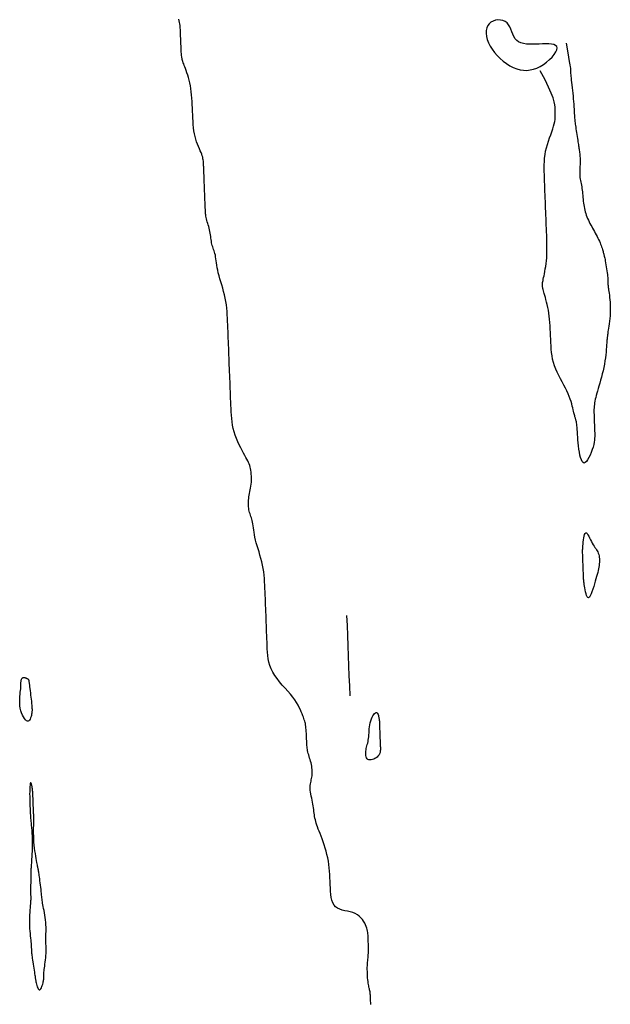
# Model space of a CAD drawing. Header units: millimetres. Extents: x 32690613 to 32693367, y 5343692 to 5344708.
# Tile 122 of 256: x 32692196 to 32692218, y 5344115 to 5344152. Entities that reach past the tile are written whole.
import ezdxf

# ---------------------------------------------------------------- set-up
doc = ezdxf.new("R2010")
doc.units = ezdxf.units.MM
doc.header["$LTSCALE"] = 20
for name, color, linetype in [('02-DGM_HL_494.50', 132, 'Continuous'), ('02-DGM_HL_495.00', 142, 'Continuous'), ('02-DGM_HL_495.50', 152, 'Continuous')]:
    doc.layers.add(name, color=color, linetype=linetype)

msp = doc.modelspace()

# ---------------------------------------------------------------- linework, layer by layer
at = {"layer": '02-DGM_HL_494.50', "elevation": 494.5, "flags": 128}
for points in [[(32692215.026, 5344150.858), (32692214.902, 5344150.854), (32692214.779, 5344150.851), (32692214.66, 5344150.853), (32692214.547, 5344150.861), (32692214.441, 5344150.876), (32692214.344, 5344150.902), (32692214.259, 5344150.94), (32692214.187, 5344150.992), (32692214.129, 5344151.06), (32692214.082, 5344151.14), (32692214.043, 5344151.227), (32692214.008, 5344151.319), (32692213.972, 5344151.411), (32692213.933, 5344151.499), (32692213.886, 5344151.578), (32692213.828, 5344151.646), (32692213.756, 5344151.698), (32692213.673, 5344151.733), (32692213.583, 5344151.753), (32692213.49, 5344151.758), (32692213.397, 5344151.746), (32692213.309, 5344151.719), (32692213.229, 5344151.677), (32692213.162, 5344151.62), (32692213.11, 5344151.548), (32692213.074, 5344151.462), (32692213.054, 5344151.366), (32692213.051, 5344151.261), (32692213.063, 5344151.148), (32692213.091, 5344151.03), (32692213.135, 5344150.909), (32692213.194, 5344150.787), (32692213.269, 5344150.665), (32692213.358, 5344150.546), (32692213.458, 5344150.431), (32692213.567, 5344150.322), (32692213.684, 5344150.221), (32692213.806, 5344150.131), (32692213.932, 5344150.052), (32692214.06, 5344149.987), (32692214.187, 5344149.937), (32692214.313, 5344149.903), (32692214.439, 5344149.884), (32692214.564, 5344149.881), (32692214.689, 5344149.894), (32692214.813, 5344149.922), (32692214.936, 5344149.966), (32692215.059, 5344150.026), (32692215.18, 5344150.1), (32692215.298, 5344150.186), (32692215.407, 5344150.28), (32692215.504, 5344150.377), (32692215.585, 5344150.473), (32692215.648, 5344150.565), (32692215.687, 5344150.648), (32692215.699, 5344150.718), (32692215.682, 5344150.772), (32692215.638, 5344150.812), (32692215.571, 5344150.839), (32692215.485, 5344150.856), (32692215.384, 5344150.864), (32692215.271, 5344150.865), (32692215.151, 5344150.863)], [(32692216.76, 5344132.641), (32692216.784, 5344132.638), (32692216.811, 5344132.614), (32692216.84, 5344132.572), (32692216.871, 5344132.518), (32692216.904, 5344132.455), (32692216.937, 5344132.387), (32692216.97, 5344132.319), (32692217.004, 5344132.255), (32692217.038, 5344132.197), (32692217.07, 5344132.146), (32692217.102, 5344132.1), (32692217.132, 5344132.057), (32692217.16, 5344132.015), (32692217.185, 5344131.975), (32692217.208, 5344131.933), (32692217.227, 5344131.888), (32692217.243, 5344131.84), (32692217.255, 5344131.788), (32692217.263, 5344131.734), (32692217.268, 5344131.676), (32692217.27, 5344131.617), (32692217.269, 5344131.556), (32692217.265, 5344131.494), (32692217.259, 5344131.431), (32692217.249, 5344131.368), (32692217.238, 5344131.304), (32692217.223, 5344131.237), (32692217.206, 5344131.168), (32692217.187, 5344131.095), (32692217.165, 5344131.017), (32692217.141, 5344130.933), (32692217.115, 5344130.841), (32692217.086, 5344130.743), (32692217.056, 5344130.642), (32692217.024, 5344130.542), (32692216.992, 5344130.448), (32692216.96, 5344130.365), (32692216.928, 5344130.298), (32692216.897, 5344130.25), (32692216.868, 5344130.227), (32692216.841, 5344130.232), (32692216.816, 5344130.261), (32692216.793, 5344130.31), (32692216.772, 5344130.372), (32692216.753, 5344130.443), (32692216.737, 5344130.518), (32692216.724, 5344130.592), (32692216.712, 5344130.659), (32692216.703, 5344130.715), (32692216.696, 5344130.762), (32692216.691, 5344130.8), (32692216.687, 5344130.83), (32692216.685, 5344130.855), (32692216.683, 5344130.875), (32692216.682, 5344130.892), (32692216.681, 5344130.908), (32692216.681, 5344130.924), (32692216.68, 5344130.941), (32692216.679, 5344130.961), (32692216.678, 5344130.986), (32692216.677, 5344131.016), (32692216.676, 5344131.054), (32692216.674, 5344131.101), (32692216.672, 5344131.158), (32692216.669, 5344131.226), (32692216.666, 5344131.302), (32692216.663, 5344131.385), (32692216.66, 5344131.47), (32692216.656, 5344131.555), (32692216.653, 5344131.638), (32692216.65, 5344131.714), (32692216.647, 5344131.782), (32692216.645, 5344131.839), (32692216.644, 5344131.888), (32692216.643, 5344131.93), (32692216.643, 5344131.97), (32692216.644, 5344132.009), (32692216.646, 5344132.052), (32692216.649, 5344132.1), (32692216.653, 5344132.158), (32692216.66, 5344132.226), (32692216.667, 5344132.301), (32692216.677, 5344132.378), (32692216.689, 5344132.454), (32692216.703, 5344132.522), (32692216.719, 5344132.58), (32692216.738, 5344132.621)]]:
    msp.add_lwpolyline(points, close=True, dxfattribs=at)
msp.add_lwpolyline([(32692216.026, 5344150.898), (32692216.074, 5344150.603), (32692216.113, 5344150.377), (32692216.142, 5344150.21), (32692216.163, 5344150.091), (32692216.177, 5344150.011), (32692216.186, 5344149.962), (32692216.191, 5344149.932), (32692216.194, 5344149.913), (32692216.195, 5344149.895), (32692216.195, 5344149.877), (32692216.195, 5344149.857), (32692216.195, 5344149.833), (32692216.196, 5344149.803), (32692216.197, 5344149.765), (32692216.2, 5344149.719), (32692216.205, 5344149.663), (32692216.212, 5344149.595), (32692216.221, 5344149.516), (32692216.232, 5344149.429), (32692216.243, 5344149.335), (32692216.255, 5344149.235), (32692216.267, 5344149.132), (32692216.278, 5344149.027), (32692216.288, 5344148.921), (32692216.297, 5344148.817), (32692216.305, 5344148.715), (32692216.311, 5344148.616), (32692216.317, 5344148.521), (32692216.322, 5344148.432), (32692216.327, 5344148.35), (32692216.331, 5344148.274), (32692216.335, 5344148.208), (32692216.338, 5344148.149), (32692216.342, 5344148.099), (32692216.347, 5344148.053), (32692216.351, 5344148.01), (32692216.357, 5344147.968), (32692216.362, 5344147.925), (32692216.369, 5344147.878), (32692216.377, 5344147.826), (32692216.386, 5344147.766), (32692216.396, 5344147.7), (32692216.407, 5344147.631), (32692216.418, 5344147.558), (32692216.429, 5344147.485), (32692216.439, 5344147.413), (32692216.45, 5344147.343), (32692216.46, 5344147.278), (32692216.469, 5344147.219), (32692216.477, 5344147.165), (32692216.484, 5344147.116), (32692216.491, 5344147.07), (32692216.498, 5344147.026), (32692216.504, 5344146.984), (32692216.51, 5344146.943), (32692216.517, 5344146.901), (32692216.523, 5344146.859), (32692216.529, 5344146.814), (32692216.535, 5344146.768), (32692216.541, 5344146.72), (32692216.545, 5344146.669), (32692216.549, 5344146.616), (32692216.551, 5344146.559), (32692216.551, 5344146.498), (32692216.55, 5344146.434), (32692216.547, 5344146.366), (32692216.544, 5344146.297), (32692216.54, 5344146.226), (32692216.537, 5344146.155), (32692216.536, 5344146.085), (32692216.536, 5344146.017), (32692216.539, 5344145.951), (32692216.544, 5344145.889), (32692216.552, 5344145.83), (32692216.562, 5344145.772), (32692216.573, 5344145.715), (32692216.585, 5344145.659), (32692216.597, 5344145.602), (32692216.608, 5344145.544), (32692216.618, 5344145.483), (32692216.627, 5344145.42), (32692216.635, 5344145.353), (32692216.641, 5344145.285), (32692216.648, 5344145.215), (32692216.654, 5344145.145), (32692216.66, 5344145.074), (32692216.667, 5344145.004), (32692216.676, 5344144.935), (32692216.685, 5344144.867), (32692216.696, 5344144.801), (32692216.71, 5344144.736), (32692216.724, 5344144.672), (32692216.741, 5344144.609), (32692216.76, 5344144.547), (32692216.781, 5344144.485), (32692216.804, 5344144.423), (32692216.829, 5344144.361), (32692216.857, 5344144.3), (32692216.886, 5344144.239), (32692216.917, 5344144.177), (32692216.949, 5344144.116), (32692216.981, 5344144.055), (32692217.015, 5344143.993), (32692217.048, 5344143.932), (32692217.082, 5344143.871), (32692217.115, 5344143.81), (32692217.148, 5344143.749), (32692217.18, 5344143.689), (32692217.21, 5344143.629), (32692217.239, 5344143.571), (32692217.266, 5344143.513), (32692217.291, 5344143.456), (32692217.313, 5344143.401), (32692217.333, 5344143.348), (32692217.35, 5344143.297), (32692217.366, 5344143.248), (32692217.38, 5344143.203), (32692217.392, 5344143.161), (32692217.403, 5344143.123), (32692217.413, 5344143.09), (32692217.421, 5344143.061), (32692217.429, 5344143.035), (32692217.436, 5344143.01), (32692217.444, 5344142.985), (32692217.451, 5344142.956), (32692217.459, 5344142.923), (32692217.467, 5344142.882), (32692217.477, 5344142.834), (32692217.488, 5344142.775), (32692217.5, 5344142.708), (32692217.512, 5344142.635), (32692217.525, 5344142.558), (32692217.537, 5344142.481), (32692217.548, 5344142.404), (32692217.558, 5344142.332), (32692217.566, 5344142.266), (32692217.572, 5344142.208), (32692217.576, 5344142.157), (32692217.579, 5344142.113), (32692217.581, 5344142.074), (32692217.582, 5344142.04), (32692217.582, 5344142.009), (32692217.583, 5344141.979), (32692217.583, 5344141.952), (32692217.585, 5344141.924), (32692217.587, 5344141.895), (32692217.59, 5344141.863), (32692217.594, 5344141.829), (32692217.599, 5344141.791), (32692217.605, 5344141.746), (32692217.612, 5344141.696), (32692217.62, 5344141.638), (32692217.629, 5344141.571), (32692217.639, 5344141.497), (32692217.648, 5344141.416), (32692217.657, 5344141.329), (32692217.665, 5344141.237), (32692217.671, 5344141.14), (32692217.674, 5344141.041), (32692217.674, 5344140.938), (32692217.67, 5344140.834), (32692217.663, 5344140.73), (32692217.653, 5344140.628), (32692217.642, 5344140.529), (32692217.63, 5344140.435), (32692217.618, 5344140.348), (32692217.606, 5344140.269), (32692217.596, 5344140.201), (32692217.588, 5344140.143), (32692217.581, 5344140.097), (32692217.576, 5344140.059), (32692217.572, 5344140.028), (32692217.569, 5344140.004), (32692217.567, 5344139.985), (32692217.566, 5344139.969), (32692217.564, 5344139.955), (32692217.562, 5344139.941), (32692217.56, 5344139.927), (32692217.558, 5344139.909), (32692217.556, 5344139.887), (32692217.553, 5344139.859), (32692217.55, 5344139.823), (32692217.546, 5344139.778), (32692217.542, 5344139.721), (32692217.537, 5344139.652), (32692217.531, 5344139.572), (32692217.524, 5344139.481), (32692217.515, 5344139.383), (32692217.504, 5344139.276), (32692217.49, 5344139.165), (32692217.474, 5344139.048), (32692217.454, 5344138.929), (32692217.43, 5344138.808), (32692217.403, 5344138.687), (32692217.375, 5344138.566), (32692217.344, 5344138.448), (32692217.313, 5344138.333), (32692217.282, 5344138.222), (32692217.252, 5344138.116), (32692217.224, 5344138.018), (32692217.197, 5344137.927), (32692217.173, 5344137.843), (32692217.152, 5344137.764), (32692217.132, 5344137.691), (32692217.115, 5344137.622), (32692217.101, 5344137.556), (32692217.089, 5344137.491), (32692217.08, 5344137.428), (32692217.073, 5344137.366), (32692217.069, 5344137.303), (32692217.066, 5344137.24), (32692217.065, 5344137.178), (32692217.066, 5344137.115), (32692217.067, 5344137.053), (32692217.069, 5344136.99), (32692217.072, 5344136.928), (32692217.074, 5344136.865), (32692217.077, 5344136.803), (32692217.079, 5344136.74), (32692217.082, 5344136.678), (32692217.084, 5344136.615), (32692217.086, 5344136.553), (32692217.089, 5344136.491), (32692217.091, 5344136.428), (32692217.094, 5344136.365), (32692217.095, 5344136.302), (32692217.094, 5344136.236), (32692217.091, 5344136.167), (32692217.084, 5344136.095), (32692217.072, 5344136.017), (32692217.055, 5344135.933), (32692217.031, 5344135.842), (32692217, 5344135.744), (32692216.963, 5344135.643), (32692216.921, 5344135.543), (32692216.876, 5344135.45), (32692216.83, 5344135.369), (32692216.784, 5344135.305), (32692216.739, 5344135.262), (32692216.697, 5344135.245), (32692216.659, 5344135.259), (32692216.625, 5344135.299), (32692216.595, 5344135.363), (32692216.568, 5344135.446), (32692216.545, 5344135.543), (32692216.525, 5344135.651), (32692216.508, 5344135.765), (32692216.493, 5344135.881), (32692216.481, 5344135.995), (32692216.47, 5344136.106), (32692216.462, 5344136.213), (32692216.454, 5344136.314), (32692216.448, 5344136.408), (32692216.442, 5344136.495), (32692216.436, 5344136.573), (32692216.43, 5344136.641), (32692216.424, 5344136.698), (32692216.417, 5344136.745), (32692216.41, 5344136.784), (32692216.403, 5344136.817), (32692216.396, 5344136.846), (32692216.388, 5344136.871), (32692216.38, 5344136.895), (32692216.373, 5344136.918), (32692216.365, 5344136.944), (32692216.357, 5344136.971), (32692216.349, 5344137.002), (32692216.34, 5344137.037), (32692216.33, 5344137.076), (32692216.319, 5344137.121), (32692216.307, 5344137.173), (32692216.293, 5344137.231), (32692216.277, 5344137.297), (32692216.258, 5344137.37), (32692216.236, 5344137.449), (32692216.211, 5344137.535), (32692216.181, 5344137.627), (32692216.146, 5344137.724), (32692216.104, 5344137.825), (32692216.057, 5344137.931), (32692216.002, 5344138.04), (32692215.943, 5344138.152), (32692215.881, 5344138.267), (32692215.817, 5344138.385), (32692215.755, 5344138.505), (32692215.695, 5344138.626), (32692215.641, 5344138.748), (32692215.595, 5344138.872), (32692215.557, 5344138.995), (32692215.527, 5344139.119), (32692215.505, 5344139.243), (32692215.488, 5344139.368), (32692215.476, 5344139.492), (32692215.467, 5344139.617), (32692215.461, 5344139.742), (32692215.456, 5344139.867), (32692215.451, 5344139.992), (32692215.446, 5344140.116), (32692215.439, 5344140.24), (32692215.432, 5344140.362), (32692215.424, 5344140.483), (32692215.413, 5344140.602), (32692215.4, 5344140.718), (32692215.385, 5344140.831), (32692215.366, 5344140.942), (32692215.346, 5344141.048), (32692215.324, 5344141.149), (32692215.301, 5344141.245), (32692215.278, 5344141.335), (32692215.255, 5344141.418), (32692215.234, 5344141.492), (32692215.215, 5344141.559), (32692215.198, 5344141.616), (32692215.184, 5344141.665), (32692215.172, 5344141.708), (32692215.162, 5344141.744), (32692215.155, 5344141.776), (32692215.15, 5344141.805), (32692215.146, 5344141.831), (32692215.145, 5344141.856), (32692215.144, 5344141.881), (32692215.146, 5344141.908), (32692215.149, 5344141.937), (32692215.154, 5344141.969), (32692215.16, 5344142.006), (32692215.169, 5344142.05), (32692215.179, 5344142.1), (32692215.191, 5344142.158), (32692215.205, 5344142.226), (32692215.221, 5344142.302), (32692215.237, 5344142.386), (32692215.253, 5344142.478), (32692215.268, 5344142.575), (32692215.282, 5344142.678), (32692215.294, 5344142.785), (32692215.304, 5344142.897), (32692215.311, 5344143.011), (32692215.314, 5344143.128), (32692215.316, 5344143.247), (32692215.315, 5344143.368), (32692215.312, 5344143.491), (32692215.309, 5344143.615), (32692215.304, 5344143.739), (32692215.3, 5344143.864), (32692215.295, 5344143.989), (32692215.29, 5344144.114), (32692215.285, 5344144.239), (32692215.28, 5344144.363), (32692215.275, 5344144.488), (32692215.27, 5344144.613), (32692215.265, 5344144.738), (32692215.261, 5344144.863), (32692215.256, 5344144.988), (32692215.251, 5344145.113), (32692215.246, 5344145.238), (32692215.241, 5344145.363), (32692215.236, 5344145.488), (32692215.231, 5344145.612), (32692215.226, 5344145.737), (32692215.222, 5344145.862), (32692215.217, 5344145.987), (32692215.213, 5344146.112), (32692215.211, 5344146.237), (32692215.212, 5344146.362), (32692215.217, 5344146.488), (32692215.227, 5344146.613), (32692215.243, 5344146.739), (32692215.266, 5344146.865), (32692215.296, 5344146.991), (32692215.332, 5344147.116), (32692215.371, 5344147.24), (32692215.413, 5344147.36), (32692215.455, 5344147.477), (32692215.495, 5344147.589), (32692215.532, 5344147.695), (32692215.563, 5344147.794), (32692215.587, 5344147.885), (32692215.604, 5344147.969), (32692215.616, 5344148.049), (32692215.623, 5344148.124), (32692215.626, 5344148.198), (32692215.626, 5344148.271), (32692215.625, 5344148.345), (32692215.622, 5344148.422), (32692215.618, 5344148.503), (32692215.607, 5344148.596), (32692215.584, 5344148.71), (32692215.543, 5344148.851), (32692215.476, 5344149.029), (32692215.378, 5344149.251), (32692215.244, 5344149.525), (32692215.065, 5344149.859)], dxfattribs=at)
at = {"layer": '02-DGM_HL_495.00', "elevation": 495, "flags": 128}
for points in [[(32692208.752, 5344115.063), (32692208.75, 5344115.132), (32692208.747, 5344115.197), (32692208.745, 5344115.257), (32692208.742, 5344115.312), (32692208.74, 5344115.363), (32692208.737, 5344115.411), (32692208.734, 5344115.454), (32692208.73, 5344115.496), (32692208.725, 5344115.534), (32692208.719, 5344115.571), (32692208.711, 5344115.607), (32692208.703, 5344115.643), (32692208.694, 5344115.679), (32692208.685, 5344115.718), (32692208.676, 5344115.76), (32692208.666, 5344115.806), (32692208.658, 5344115.858), (32692208.65, 5344115.916), (32692208.642, 5344115.982), (32692208.636, 5344116.054), (32692208.631, 5344116.13), (32692208.628, 5344116.209), (32692208.625, 5344116.288), (32692208.624, 5344116.367), (32692208.624, 5344116.442), (32692208.626, 5344116.513), (32692208.63, 5344116.578), (32692208.634, 5344116.638), (32692208.639, 5344116.694), (32692208.645, 5344116.748), (32692208.651, 5344116.802), (32692208.656, 5344116.856), (32692208.66, 5344116.913), (32692208.664, 5344116.973), (32692208.666, 5344117.038), (32692208.667, 5344117.107), (32692208.666, 5344117.178), (32692208.665, 5344117.251), (32692208.663, 5344117.324), (32692208.661, 5344117.395), (32692208.659, 5344117.464), (32692208.656, 5344117.529), (32692208.654, 5344117.589), (32692208.651, 5344117.645), (32692208.646, 5344117.698), (32692208.64, 5344117.751), (32692208.632, 5344117.803), (32692208.62, 5344117.856), (32692208.604, 5344117.911), (32692208.583, 5344117.971), (32692208.557, 5344118.035), (32692208.525, 5344118.101), (32692208.486, 5344118.169), (32692208.441, 5344118.236), (32692208.387, 5344118.3), (32692208.326, 5344118.359), (32692208.255, 5344118.412), (32692208.175, 5344118.455), (32692208.086, 5344118.489), (32692207.989, 5344118.515), (32692207.889, 5344118.537), (32692207.789, 5344118.558), (32692207.691, 5344118.582), (32692207.598, 5344118.612), (32692207.514, 5344118.652), (32692207.443, 5344118.705), (32692207.385, 5344118.772), (32692207.34, 5344118.854), (32692207.307, 5344118.948), (32692207.283, 5344119.053), (32692207.267, 5344119.165), (32692207.256, 5344119.284), (32692207.249, 5344119.406), (32692207.243, 5344119.531), (32692207.238, 5344119.656), (32692207.233, 5344119.781), (32692207.226, 5344119.905), (32692207.217, 5344120.03), (32692207.206, 5344120.155), (32692207.191, 5344120.279), (32692207.172, 5344120.404), (32692207.149, 5344120.528), (32692207.121, 5344120.652), (32692207.088, 5344120.774), (32692207.053, 5344120.895), (32692207.015, 5344121.013), (32692206.976, 5344121.126), (32692206.938, 5344121.235), (32692206.899, 5344121.338), (32692206.863, 5344121.434), (32692206.83, 5344121.523), (32692206.799, 5344121.605), (32692206.772, 5344121.681), (32692206.747, 5344121.753), (32692206.724, 5344121.82), (32692206.705, 5344121.885), (32692206.688, 5344121.948), (32692206.674, 5344122.01), (32692206.662, 5344122.073), (32692206.653, 5344122.135), (32692206.644, 5344122.198), (32692206.636, 5344122.263), (32692206.628, 5344122.328), (32692206.62, 5344122.395), (32692206.61, 5344122.464), (32692206.598, 5344122.536), (32692206.583, 5344122.609), (32692206.567, 5344122.684), (32692206.551, 5344122.76), (32692206.534, 5344122.835), (32692206.519, 5344122.91), (32692206.506, 5344122.982), (32692206.497, 5344123.05), (32692206.492, 5344123.115), (32692206.492, 5344123.175), (32692206.496, 5344123.231), (32692206.504, 5344123.284), (32692206.515, 5344123.335), (32692206.526, 5344123.385), (32692206.538, 5344123.434), (32692206.549, 5344123.483), (32692206.559, 5344123.535), (32692206.566, 5344123.588), (32692206.57, 5344123.644), (32692206.572, 5344123.702), (32692206.571, 5344123.761), (32692206.567, 5344123.822), (32692206.561, 5344123.883), (32692206.552, 5344123.945), (32692206.54, 5344124.007), (32692206.526, 5344124.069), (32692206.51, 5344124.13), (32692206.493, 5344124.191), (32692206.475, 5344124.251), (32692206.457, 5344124.309), (32692206.44, 5344124.366), (32692206.425, 5344124.421), (32692206.411, 5344124.474), (32692206.4, 5344124.525), (32692206.391, 5344124.574), (32692206.384, 5344124.622), (32692206.379, 5344124.671), (32692206.375, 5344124.721), (32692206.372, 5344124.774), (32692206.369, 5344124.829), (32692206.367, 5344124.889), (32692206.364, 5344124.954), (32692206.361, 5344125.023), (32692206.358, 5344125.094), (32692206.354, 5344125.165), (32692206.35, 5344125.236), (32692206.345, 5344125.305), (32692206.339, 5344125.37), (32692206.332, 5344125.43), (32692206.324, 5344125.484), (32692206.315, 5344125.534), (32692206.304, 5344125.58), (32692206.291, 5344125.625), (32692206.277, 5344125.671), (32692206.26, 5344125.719), (32692206.241, 5344125.771), (32692206.219, 5344125.829), (32692206.194, 5344125.894), (32692206.165, 5344125.967), (32692206.131, 5344126.046), (32692206.091, 5344126.131), (32692206.043, 5344126.222), (32692205.987, 5344126.318), (32692205.921, 5344126.419), (32692205.844, 5344126.523), (32692205.757, 5344126.631), (32692205.661, 5344126.742), (32692205.559, 5344126.856), (32692205.457, 5344126.972), (32692205.356, 5344127.09), (32692205.261, 5344127.21), (32692205.174, 5344127.331), (32692205.099, 5344127.453), (32692205.039, 5344127.576), (32692204.993, 5344127.699), (32692204.959, 5344127.823), (32692204.934, 5344127.947), (32692204.917, 5344128.071), (32692204.906, 5344128.196), (32692204.899, 5344128.321), (32692204.894, 5344128.446), (32692204.889, 5344128.571), (32692204.884, 5344128.696), (32692204.879, 5344128.821), (32692204.874, 5344128.945), (32692204.869, 5344129.07), (32692204.864, 5344129.195), (32692204.859, 5344129.32), (32692204.855, 5344129.445), (32692204.85, 5344129.57), (32692204.845, 5344129.695), (32692204.84, 5344129.82), (32692204.835, 5344129.945), (32692204.83, 5344130.07), (32692204.825, 5344130.194), (32692204.82, 5344130.319), (32692204.816, 5344130.444), (32692204.811, 5344130.569), (32692204.805, 5344130.694), (32692204.798, 5344130.819), (32692204.789, 5344130.944), (32692204.778, 5344131.068), (32692204.763, 5344131.193), (32692204.744, 5344131.317), (32692204.721, 5344131.441), (32692204.693, 5344131.565), (32692204.661, 5344131.688), (32692204.626, 5344131.81), (32692204.591, 5344131.93), (32692204.555, 5344132.047), (32692204.521, 5344132.161), (32692204.489, 5344132.271), (32692204.462, 5344132.376), (32692204.44, 5344132.477), (32692204.422, 5344132.573), (32692204.407, 5344132.664), (32692204.395, 5344132.749), (32692204.385, 5344132.829), (32692204.375, 5344132.905), (32692204.365, 5344132.975), (32692204.353, 5344133.039), (32692204.339, 5344133.099), (32692204.323, 5344133.154), (32692204.306, 5344133.206), (32692204.289, 5344133.256), (32692204.271, 5344133.304), (32692204.255, 5344133.352), (32692204.239, 5344133.401), (32692204.225, 5344133.451), (32692204.214, 5344133.504), (32692204.206, 5344133.56), (32692204.199, 5344133.617), (32692204.196, 5344133.676), (32692204.195, 5344133.737), (32692204.196, 5344133.798), (32692204.2, 5344133.86), (32692204.207, 5344133.923), (32692204.216, 5344133.986), (32692204.227, 5344134.049), (32692204.24, 5344134.114), (32692204.253, 5344134.179), (32692204.266, 5344134.245), (32692204.278, 5344134.313), (32692204.289, 5344134.383), (32692204.297, 5344134.455), (32692204.304, 5344134.529), (32692204.307, 5344134.605), (32692204.308, 5344134.682), (32692204.306, 5344134.758), (32692204.302, 5344134.832), (32692204.296, 5344134.904), (32692204.286, 5344134.973), (32692204.275, 5344135.038), (32692204.261, 5344135.097), (32692204.244, 5344135.154), (32692204.224, 5344135.209), (32692204.2, 5344135.264), (32692204.172, 5344135.322), (32692204.14, 5344135.384), (32692204.103, 5344135.453), (32692204.061, 5344135.53), (32692204.013, 5344135.616), (32692203.962, 5344135.712), (32692203.908, 5344135.815), (32692203.854, 5344135.925), (32692203.801, 5344136.04), (32692203.751, 5344136.159), (32692203.705, 5344136.281), (32692203.665, 5344136.404), (32692203.633, 5344136.528), (32692203.607, 5344136.652), (32692203.588, 5344136.776), (32692203.573, 5344136.901), (32692203.562, 5344137.025), (32692203.554, 5344137.15), (32692203.548, 5344137.275), (32692203.543, 5344137.4), (32692203.538, 5344137.525), (32692203.533, 5344137.65), (32692203.528, 5344137.775), (32692203.523, 5344137.9), (32692203.519, 5344138.024), (32692203.514, 5344138.149), (32692203.509, 5344138.274), (32692203.504, 5344138.399), (32692203.499, 5344138.524), (32692203.494, 5344138.649), (32692203.489, 5344138.774), (32692203.484, 5344138.899), (32692203.48, 5344139.024), (32692203.475, 5344139.149), (32692203.47, 5344139.273), (32692203.465, 5344139.398), (32692203.46, 5344139.523), (32692203.455, 5344139.648), (32692203.45, 5344139.773), (32692203.445, 5344139.898), (32692203.441, 5344140.023), (32692203.436, 5344140.148), (32692203.431, 5344140.273), (32692203.426, 5344140.398), (32692203.421, 5344140.523), (32692203.415, 5344140.647), (32692203.408, 5344140.772), (32692203.399, 5344140.897), (32692203.388, 5344141.022), (32692203.373, 5344141.146), (32692203.355, 5344141.27), (32692203.331, 5344141.395), (32692203.303, 5344141.519), (32692203.271, 5344141.642), (32692203.237, 5344141.763), (32692203.201, 5344141.883), (32692203.165, 5344142), (32692203.131, 5344142.114), (32692203.1, 5344142.224), (32692203.072, 5344142.33), (32692203.05, 5344142.43), (32692203.032, 5344142.526), (32692203.018, 5344142.617), (32692203.006, 5344142.702), (32692202.995, 5344142.783), (32692202.985, 5344142.858), (32692202.975, 5344142.928), (32692202.963, 5344142.993), (32692202.949, 5344143.052), (32692202.933, 5344143.107), (32692202.917, 5344143.159), (32692202.899, 5344143.209), (32692202.882, 5344143.257), (32692202.865, 5344143.305), (32692202.849, 5344143.354), (32692202.836, 5344143.405), (32692202.825, 5344143.458), (32692202.815, 5344143.513), (32692202.807, 5344143.57), (32692202.799, 5344143.629), (32692202.792, 5344143.689), (32692202.783, 5344143.75), (32692202.774, 5344143.812), (32692202.762, 5344143.874), (32692202.748, 5344143.936), (32692202.732, 5344143.998), (32692202.715, 5344144.059), (32692202.697, 5344144.118), (32692202.679, 5344144.177), (32692202.662, 5344144.234), (32692202.646, 5344144.289), (32692202.632, 5344144.342), (32692202.621, 5344144.392), (32692202.612, 5344144.441), (32692202.606, 5344144.49), (32692202.6, 5344144.539), (32692202.596, 5344144.589), (32692202.593, 5344144.641), (32692202.591, 5344144.697), (32692202.588, 5344144.757), (32692202.586, 5344144.822), (32692202.583, 5344144.892), (32692202.58, 5344144.965), (32692202.577, 5344145.042), (32692202.574, 5344145.121), (32692202.571, 5344145.202), (32692202.568, 5344145.285), (32692202.565, 5344145.368), (32692202.561, 5344145.451), (32692202.558, 5344145.533), (32692202.555, 5344145.615), (32692202.552, 5344145.694), (32692202.549, 5344145.771), (32692202.546, 5344145.844), (32692202.543, 5344145.913), (32692202.541, 5344145.978), (32692202.538, 5344146.038), (32692202.536, 5344146.094), (32692202.534, 5344146.145), (32692202.532, 5344146.194), (32692202.53, 5344146.239), (32692202.529, 5344146.283), (32692202.527, 5344146.325), (32692202.525, 5344146.367), (32692202.524, 5344146.409), (32692202.521, 5344146.451), (32692202.518, 5344146.495), (32692202.512, 5344146.54), (32692202.503, 5344146.588), (32692202.491, 5344146.639), (32692202.475, 5344146.694), (32692202.455, 5344146.753), (32692202.429, 5344146.818), (32692202.399, 5344146.887), (32692202.367, 5344146.961), (32692202.332, 5344147.041), (32692202.298, 5344147.125), (32692202.265, 5344147.215), (32692202.234, 5344147.31), (32692202.207, 5344147.411), (32692202.184, 5344147.517), (32692202.166, 5344147.627), (32692202.152, 5344147.742), (32692202.14, 5344147.86), (32692202.132, 5344147.981), (32692202.125, 5344148.104), (32692202.119, 5344148.228), (32692202.114, 5344148.352), (32692202.109, 5344148.477), (32692202.104, 5344148.602), (32692202.098, 5344148.725), (32692202.09, 5344148.847), (32692202.08, 5344148.966), (32692202.068, 5344149.084), (32692202.053, 5344149.198), (32692202.035, 5344149.308), (32692202.014, 5344149.415), (32692201.989, 5344149.517), (32692201.962, 5344149.614), (32692201.935, 5344149.706), (32692201.906, 5344149.792), (32692201.878, 5344149.871), (32692201.852, 5344149.944), (32692201.827, 5344150.009), (32692201.805, 5344150.067), (32692201.786, 5344150.119), (32692201.77, 5344150.165), (32692201.755, 5344150.206), (32692201.743, 5344150.245), (32692201.733, 5344150.281), (32692201.724, 5344150.317), (32692201.716, 5344150.352), (32692201.71, 5344150.389), (32692201.705, 5344150.428), (32692201.701, 5344150.469), (32692201.698, 5344150.513), (32692201.695, 5344150.56), (32692201.693, 5344150.611), (32692201.69, 5344150.667), (32692201.688, 5344150.727), (32692201.685, 5344150.791), (32692201.683, 5344150.86), (32692201.68, 5344150.931), (32692201.677, 5344151.004), (32692201.674, 5344151.077), (32692201.671, 5344151.148), (32692201.669, 5344151.217), (32692201.666, 5344151.282), (32692201.664, 5344151.342), (32692201.661, 5344151.398), (32692201.658, 5344151.451), (32692201.654, 5344151.504), (32692201.649, 5344151.556), (32692201.642, 5344151.609), (32692201.633, 5344151.665), (32692201.621, 5344151.725), (32692201.607, 5344151.789)], [(32692207.852, 5344129.562), (32692207.867, 5344129.187), (32692207.882, 5344128.813), (32692207.896, 5344128.438), (32692207.911, 5344128.063), (32692207.925, 5344127.689), (32692207.94, 5344127.314), (32692207.955, 5344126.939), (32692207.969, 5344126.564)]]:
    msp.add_lwpolyline(points, dxfattribs=at)
msp.add_lwpolyline([(32692208.987, 5344124.286), (32692208.949, 5344124.258), (32692208.907, 5344124.233), (32692208.861, 5344124.212), (32692208.814, 5344124.195), (32692208.767, 5344124.184), (32692208.722, 5344124.181), (32692208.681, 5344124.186), (32692208.646, 5344124.2), (32692208.617, 5344124.225), (32692208.596, 5344124.259), (32692208.58, 5344124.3), (32692208.57, 5344124.347), (32692208.566, 5344124.398), (32692208.565, 5344124.451), (32692208.569, 5344124.505), (32692208.576, 5344124.559), (32692208.586, 5344124.61), (32692208.597, 5344124.66), (32692208.61, 5344124.709), (32692208.624, 5344124.759), (32692208.637, 5344124.81), (32692208.65, 5344124.863), (32692208.661, 5344124.919), (32692208.671, 5344124.98), (32692208.677, 5344125.045), (32692208.682, 5344125.114), (32692208.687, 5344125.187), (32692208.691, 5344125.262), (32692208.697, 5344125.338), (32692208.705, 5344125.415), (32692208.716, 5344125.491), (32692208.731, 5344125.566), (32692208.752, 5344125.638), (32692208.776, 5344125.706), (32692208.804, 5344125.769), (32692208.834, 5344125.825), (32692208.864, 5344125.872), (32692208.894, 5344125.909), (32692208.923, 5344125.934), (32692208.95, 5344125.947), (32692208.973, 5344125.945), (32692208.993, 5344125.931), (32692209.009, 5344125.907), (32692209.023, 5344125.877), (32692209.035, 5344125.841), (32692209.045, 5344125.804), (32692209.052, 5344125.768), (32692209.058, 5344125.734), (32692209.063, 5344125.706), (32692209.067, 5344125.682), (32692209.069, 5344125.663), (32692209.071, 5344125.648), (32692209.072, 5344125.635), (32692209.073, 5344125.625), (32692209.073, 5344125.616), (32692209.074, 5344125.608), (32692209.074, 5344125.599), (32692209.074, 5344125.589), (32692209.074, 5344125.576), (32692209.074, 5344125.557), (32692209.075, 5344125.532), (32692209.076, 5344125.498), (32692209.077, 5344125.454), (32692209.079, 5344125.399), (32692209.081, 5344125.33), (32692209.084, 5344125.251), (32692209.088, 5344125.165), (32692209.091, 5344125.076), (32692209.095, 5344124.986), (32692209.098, 5344124.901), (32692209.101, 5344124.821), (32692209.104, 5344124.753), (32692209.107, 5344124.696), (32692209.109, 5344124.652), (32692209.11, 5344124.616), (32692209.111, 5344124.588), (32692209.111, 5344124.565), (32692209.11, 5344124.546), (32692209.108, 5344124.527), (32692209.105, 5344124.507), (32692209.102, 5344124.485), (32692209.096, 5344124.46), (32692209.088, 5344124.433), (32692209.077, 5344124.404), (32692209.062, 5344124.374), (32692209.043, 5344124.345), (32692209.018, 5344124.315)], close=True, dxfattribs=at)
at = {"layer": '02-DGM_HL_495.50', "elevation": 495.5, "flags": 128}
for points in [[(32692195.917, 5344127.233), (32692195.932, 5344127.227), (32692195.946, 5344127.22), (32692195.959, 5344127.213), (32692195.97, 5344127.206), (32692195.98, 5344127.198), (32692195.988, 5344127.19), (32692195.996, 5344127.181), (32692196.002, 5344127.173), (32692196.007, 5344127.164), (32692196.011, 5344127.153), (32692196.015, 5344127.139), (32692196.019, 5344127.12), (32692196.022, 5344127.096), (32692196.027, 5344127.064), (32692196.032, 5344127.022), (32692196.038, 5344126.971), (32692196.046, 5344126.908), (32692196.055, 5344126.836), (32692196.065, 5344126.757), (32692196.074, 5344126.675), (32692196.084, 5344126.593), (32692196.094, 5344126.513), (32692196.102, 5344126.438), (32692196.11, 5344126.371), (32692196.116, 5344126.313), (32692196.121, 5344126.266), (32692196.125, 5344126.226), (32692196.127, 5344126.193), (32692196.129, 5344126.165), (32692196.131, 5344126.142), (32692196.132, 5344126.121), (32692196.133, 5344126.101), (32692196.135, 5344126.081), (32692196.135, 5344126.061), (32692196.136, 5344126.039), (32692196.135, 5344126.015), (32692196.134, 5344125.988), (32692196.131, 5344125.957), (32692196.126, 5344125.923), (32692196.119, 5344125.883), (32692196.11, 5344125.839), (32692196.098, 5344125.792), (32692196.084, 5344125.746), (32692196.066, 5344125.703), (32692196.046, 5344125.666), (32692196.022, 5344125.639), (32692195.994, 5344125.624), (32692195.963, 5344125.624), (32692195.928, 5344125.641), (32692195.891, 5344125.675), (32692195.853, 5344125.723), (32692195.815, 5344125.783), (32692195.779, 5344125.853), (32692195.747, 5344125.931), (32692195.72, 5344126.015), (32692195.699, 5344126.104), (32692195.685, 5344126.194), (32692195.678, 5344126.285), (32692195.676, 5344126.376), (32692195.679, 5344126.464), (32692195.684, 5344126.549), (32692195.691, 5344126.63), (32692195.699, 5344126.704), (32692195.706, 5344126.771), (32692195.712, 5344126.83), (32692195.716, 5344126.88), (32692195.718, 5344126.925), (32692195.72, 5344126.963), (32692195.721, 5344126.997), (32692195.722, 5344127.027), (32692195.723, 5344127.054), (32692195.724, 5344127.08), (32692195.726, 5344127.105), (32692195.729, 5344127.129), (32692195.733, 5344127.152), (32692195.738, 5344127.173), (32692195.745, 5344127.192), (32692195.753, 5344127.209), (32692195.763, 5344127.223), (32692195.776, 5344127.234), (32692195.79, 5344127.242), (32692195.807, 5344127.247), (32692195.825, 5344127.249), (32692195.843, 5344127.249), (32692195.862, 5344127.247), (32692195.881, 5344127.243), (32692195.9, 5344127.238)], [(32692196.201, 5344121.887), (32692196.202, 5344121.944), (32692196.203, 5344121.99), (32692196.202, 5344122.03), (32692196.202, 5344122.066), (32692196.2, 5344122.102), (32692196.198, 5344122.142), (32692196.196, 5344122.189), (32692196.193, 5344122.246), (32692196.19, 5344122.315), (32692196.186, 5344122.394), (32692196.183, 5344122.48), (32692196.179, 5344122.57), (32692196.175, 5344122.659), (32692196.172, 5344122.745), (32692196.168, 5344122.824), (32692196.165, 5344122.892), (32692196.162, 5344122.948), (32692196.16, 5344122.992), (32692196.158, 5344123.026), (32692196.156, 5344123.051), (32692196.155, 5344123.069), (32692196.154, 5344123.082), (32692196.153, 5344123.091), (32692196.152, 5344123.098), (32692196.15, 5344123.105), (32692196.149, 5344123.113), (32692196.148, 5344123.121), (32692196.146, 5344123.13), (32692196.144, 5344123.141), (32692196.142, 5344123.154), (32692196.139, 5344123.17), (32692196.135, 5344123.189), (32692196.13, 5344123.211), (32692196.125, 5344123.235), (32692196.119, 5344123.26), (32692196.112, 5344123.283), (32692196.106, 5344123.303), (32692196.099, 5344123.318), (32692196.092, 5344123.327), (32692196.085, 5344123.329), (32692196.078, 5344123.32), (32692196.071, 5344123.303), (32692196.065, 5344123.275), (32692196.06, 5344123.238), (32692196.055, 5344123.192), (32692196.052, 5344123.136), (32692196.049, 5344123.07), (32692196.048, 5344122.996), (32692196.047, 5344122.912), (32692196.048, 5344122.822), (32692196.05, 5344122.728), (32692196.053, 5344122.633), (32692196.056, 5344122.541), (32692196.059, 5344122.453), (32692196.062, 5344122.374), (32692196.065, 5344122.305), (32692196.067, 5344122.249), (32692196.069, 5344122.205), (32692196.071, 5344122.171), (32692196.072, 5344122.146), (32692196.073, 5344122.128), (32692196.074, 5344122.115), (32692196.075, 5344122.105), (32692196.075, 5344122.097), (32692196.076, 5344122.089), (32692196.076, 5344122.08), (32692196.077, 5344122.067), (32692196.079, 5344122.049), (32692196.081, 5344122.024), (32692196.084, 5344121.991), (32692196.088, 5344121.947), (32692196.094, 5344121.891), (32692196.101, 5344121.822), (32692196.108, 5344121.742), (32692196.116, 5344121.651), (32692196.124, 5344121.551), (32692196.132, 5344121.446), (32692196.138, 5344121.335), (32692196.143, 5344121.222), (32692196.145, 5344121.107), (32692196.145, 5344120.994), (32692196.143, 5344120.882), (32692196.139, 5344120.774), (32692196.134, 5344120.671), (32692196.128, 5344120.574), (32692196.121, 5344120.485), (32692196.115, 5344120.406), (32692196.11, 5344120.337), (32692196.105, 5344120.28), (32692196.102, 5344120.232), (32692196.1, 5344120.191), (32692196.098, 5344120.153), (32692196.096, 5344120.115), (32692196.095, 5344120.075), (32692196.094, 5344120.029), (32692196.093, 5344119.975), (32692196.092, 5344119.911), (32692196.09, 5344119.838), (32692196.089, 5344119.759), (32692196.087, 5344119.677), (32692196.086, 5344119.595), (32692196.084, 5344119.515), (32692196.083, 5344119.44), (32692196.083, 5344119.373), (32692196.082, 5344119.315), (32692196.082, 5344119.267), (32692196.082, 5344119.226), (32692196.083, 5344119.192), (32692196.083, 5344119.163), (32692196.084, 5344119.138), (32692196.085, 5344119.116), (32692196.085, 5344119.095), (32692196.086, 5344119.074), (32692196.087, 5344119.051), (32692196.087, 5344119.026), (32692196.087, 5344118.998), (32692196.086, 5344118.963), (32692196.084, 5344118.923), (32692196.081, 5344118.874), (32692196.076, 5344118.816), (32692196.071, 5344118.749), (32692196.064, 5344118.672), (32692196.057, 5344118.587), (32692196.051, 5344118.497), (32692196.045, 5344118.401), (32692196.04, 5344118.302), (32692196.038, 5344118.201), (32692196.037, 5344118.099), (32692196.04, 5344117.999), (32692196.045, 5344117.9), (32692196.052, 5344117.803), (32692196.06, 5344117.711), (32692196.069, 5344117.624), (32692196.078, 5344117.542), (32692196.086, 5344117.467), (32692196.093, 5344117.401), (32692196.099, 5344117.343), (32692196.103, 5344117.293), (32692196.106, 5344117.249), (32692196.108, 5344117.212), (32692196.109, 5344117.178), (32692196.11, 5344117.148), (32692196.111, 5344117.121), (32692196.112, 5344117.094), (32692196.113, 5344117.068), (32692196.115, 5344117.04), (32692196.117, 5344117.01), (32692196.12, 5344116.977), (32692196.125, 5344116.94), (32692196.13, 5344116.896), (32692196.137, 5344116.846), (32692196.145, 5344116.788), (32692196.155, 5344116.722), (32692196.166, 5344116.649), (32692196.177, 5344116.572), (32692196.189, 5344116.494), (32692196.201, 5344116.416), (32692196.213, 5344116.341), (32692196.223, 5344116.272), (32692196.233, 5344116.211), (32692196.24, 5344116.16), (32692196.247, 5344116.118), (32692196.252, 5344116.081), (32692196.257, 5344116.048), (32692196.262, 5344116.018), (32692196.268, 5344115.987), (32692196.274, 5344115.953), (32692196.283, 5344115.915), (32692196.292, 5344115.871), (32692196.304, 5344115.822), (32692196.317, 5344115.773), (32692196.332, 5344115.725), (32692196.348, 5344115.682), (32692196.366, 5344115.646), (32692196.384, 5344115.621), (32692196.403, 5344115.608), (32692196.423, 5344115.611), (32692196.443, 5344115.627), (32692196.463, 5344115.654), (32692196.483, 5344115.69), (32692196.501, 5344115.732), (32692196.518, 5344115.776), (32692196.533, 5344115.822), (32692196.545, 5344115.866), (32692196.555, 5344115.906), (32692196.561, 5344115.942), (32692196.566, 5344115.976), (32692196.569, 5344116.006), (32692196.571, 5344116.035), (32692196.572, 5344116.062), (32692196.572, 5344116.089), (32692196.572, 5344116.115), (32692196.573, 5344116.142), (32692196.574, 5344116.17), (32692196.576, 5344116.201), (32692196.578, 5344116.235), (32692196.581, 5344116.274), (32692196.586, 5344116.318), (32692196.592, 5344116.369), (32692196.599, 5344116.428), (32692196.607, 5344116.494), (32692196.616, 5344116.568), (32692196.626, 5344116.646), (32692196.636, 5344116.727), (32692196.645, 5344116.809), (32692196.653, 5344116.889), (32692196.659, 5344116.966), (32692196.663, 5344117.037), (32692196.665, 5344117.102), (32692196.664, 5344117.161), (32692196.662, 5344117.215), (32692196.658, 5344117.268), (32692196.655, 5344117.319), (32692196.651, 5344117.372), (32692196.649, 5344117.428), (32692196.648, 5344117.487), (32692196.648, 5344117.553), (32692196.65, 5344117.624), (32692196.653, 5344117.699), (32692196.656, 5344117.779), (32692196.657, 5344117.862), (32692196.657, 5344117.948), (32692196.655, 5344118.036), (32692196.65, 5344118.126), (32692196.641, 5344118.216), (32692196.629, 5344118.306), (32692196.615, 5344118.394), (32692196.599, 5344118.48), (32692196.583, 5344118.563), (32692196.567, 5344118.641), (32692196.553, 5344118.713), (32692196.54, 5344118.779), (32692196.529, 5344118.838), (32692196.521, 5344118.89), (32692196.514, 5344118.94), (32692196.508, 5344118.988), (32692196.503, 5344119.036), (32692196.498, 5344119.087), (32692196.493, 5344119.143), (32692196.487, 5344119.205), (32692196.479, 5344119.276), (32692196.47, 5344119.353), (32692196.461, 5344119.434), (32692196.451, 5344119.517), (32692196.441, 5344119.6), (32692196.431, 5344119.679), (32692196.421, 5344119.753), (32692196.412, 5344119.82), (32692196.404, 5344119.878), (32692196.397, 5344119.926), (32692196.391, 5344119.967), (32692196.386, 5344120.002), (32692196.381, 5344120.031), (32692196.376, 5344120.056), (32692196.372, 5344120.078), (32692196.368, 5344120.098), (32692196.364, 5344120.118), (32692196.36, 5344120.138), (32692196.356, 5344120.161), (32692196.351, 5344120.187), (32692196.345, 5344120.219), (32692196.337, 5344120.257), (32692196.328, 5344120.304), (32692196.317, 5344120.36), (32692196.304, 5344120.428), (32692196.29, 5344120.506), (32692196.274, 5344120.592), (32692196.259, 5344120.686), (32692196.243, 5344120.786), (32692196.229, 5344120.891), (32692196.217, 5344121), (32692196.207, 5344121.111), (32692196.201, 5344121.224), (32692196.197, 5344121.335), (32692196.195, 5344121.444), (32692196.195, 5344121.549), (32692196.196, 5344121.647), (32692196.197, 5344121.737), (32692196.199, 5344121.818)]]:
    msp.add_lwpolyline(points, close=True, dxfattribs=at)

doc.saveas('drawing.dxf')
